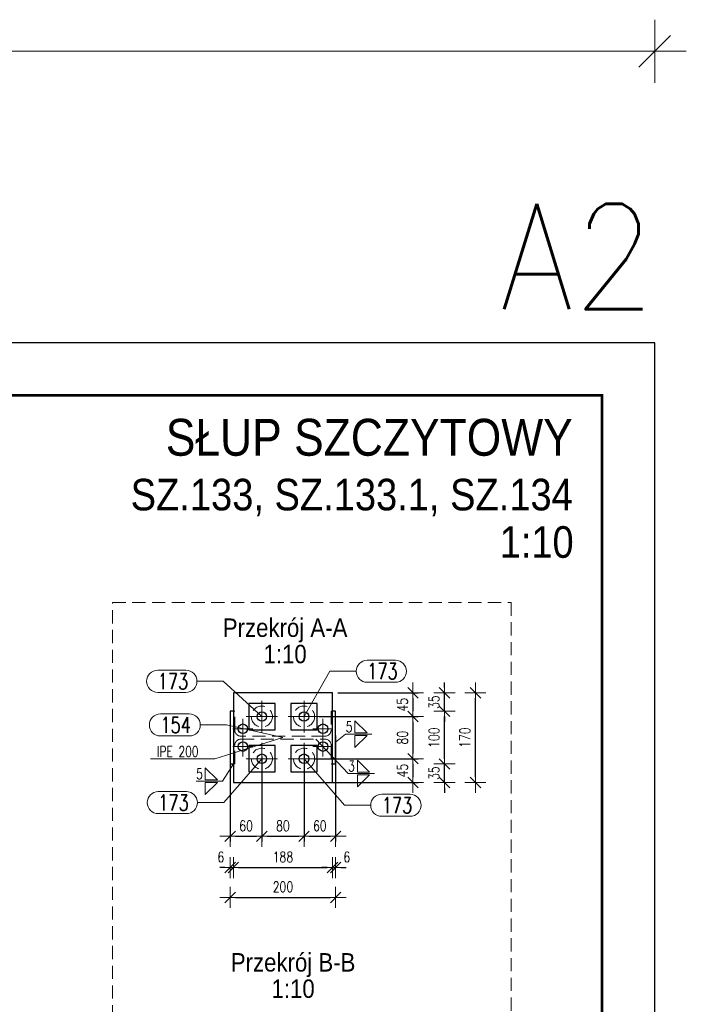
# Model space of a CAD drawing. Header units: millimetres. Extents: x -174 to 432, y 15234 to 15730.
# Tile 24 of 24: x 305 to 432, y 15529 to 15715. Entities that reach past the tile are written whole.
import ezdxf
from ezdxf.enums import TextEntityAlignment as Align

# ---------------------------------------------------------------- set-up
doc = ezdxf.new("R2010")
doc.units = ezdxf.units.MM
doc.header["$LTSCALE"] = 10
doc.linetypes.add('HIDDEN', pattern=[0.375, 0.25, -0.125])
doc.linetypes.add('MITTE', pattern=[2, 1.25, -0.25, 0.25, -0.25])
doc.layers.get('Defpoints').update_dxf_attribs({"color": 1})
doc.layers.add('_FORMATKA', color=8, linetype='Continuous', plot=False)
for name, color, linetype, lineweight in [('_RAMKA', 7, 'Continuous', 35), ('PS_DIM', 4, 'Continuous', 13), ('PS_Hidden', 2, 'HIDDEN', 9), ('PS_Mid', 5, 'MITTE', 15), ('PS_Pos', 1, 'Continuous', 15), ('PS_SOLID', 7, 'Continuous', 30), ('PS_TEXT', 3, 'Continuous', 18), ('PS_Weld', 1, 'Continuous', 9)]:
    doc.layers.add(name, color=color, linetype=linetype, lineweight=lineweight)
doc.styles.add('ARIAL', font='arial.ttf')
doc.styles.add('gil', font='txt', dxfattribs={"width": 0.9})
doc.styles.add('simplex', font='simplex.shx', dxfattribs={"width": 0.75})
doc.dimstyles.new('1_10_PRZ', dxfattribs={"dimtxt": 2, "dimasz": 1, "dimexe": 2, "dimexo": 5, "dimgap": 1, "dimtad": 1, "dimdec": 0, "dimlfac": 10, "dimtxsty": 'simplex', "dimblk": 'dimznak', "dimcen": 2, "dimse1": 1, "dimse2": 1, "dimclrt": 3, "dimadec": 1, "dimazin": 0, "dimtfac": 1, "dimtdec": 0, "dimtix": 1, "dimtmove": 2, "dimatfit": 3, "dimldrblk": 'dim-grot', "dimfxl": 1, "dimarcsym": 0})
doc.dimstyles.new('1_10_SC', dxfattribs={"dimtxt": 2, "dimasz": 1, "dimexe": 1, "dimexo": 1, "dimgap": 1, "dimtad": 1, "dimdec": 0, "dimlfac": 10, "dimtxsty": 'simplex', "dimblk": 'dimznak', "dimcen": 2, "dimclrd": 256, "dimclre": 256, "dimclrt": 3, "dimadec": 1, "dimazin": 0, "dimtfac": 1, "dimtdec": 0, "dimtix": 1, "dimtmove": 2, "dimatfit": 3, "dimldrblk": 'dim-grot', "dimfxl": 1, "dimarcsym": 0})

# ---------------------------------------------------------------- blocks, each defined once
blk = doc.blocks.new('dimznak')
at = {"color": 0}
for points in [[(0, 2), (0, -2)], [(-2, 0), (2, 0)]]:
    blk.add_lwpolyline(points, dxfattribs=at)
at = {"color": 2}
blk.add_lwpolyline([(1, 1), (-1, -1)], dxfattribs=at)
blk = doc.blocks.new('*D165')
at = {"color": 252, "lineweight": -2, "transparency": 16777216}
blk.add_line((-591, 475.33), (-3, 475.33), dxfattribs=at)
at = {"layer": 'Defpoints', "color": 0, "transparency": 16777216}
for p in [(0, 475.33), (-594, 420), (0, 420)]:
    blk.add_point(p, dxfattribs=at)
at = {"color": 252, "lineweight": -2, "transparency": 16777216, "xscale": 3, "yscale": 3, "zscale": 3, "rotation": 180}
blk.add_blockref('dimznak', (-594, 475.33), dxfattribs=at)
at = {"color": 252, "lineweight": -2, "transparency": 16777216, "xscale": 3, "yscale": 3, "zscale": 3}
blk.add_blockref('dimznak', (0, 475.33), dxfattribs=at)
at = {"color": 252, "transparency": 16777216, "insert": (-297, 485.83), "char_height": 15, "attachment_point": 5, "style": 'simplex'}
blk.add_mtext('594', dxfattribs=at)
blk = doc.blocks.new('dim-grot')
blk.add_hatch(color=256).paths.add_polyline_path([(0, 0), (-2, 0.5), (-2, -0.5)])
blk.add_lwpolyline([(0, 0), (-2, 0.5), (-2, -0.5), (0, 0)])
blk = doc.blocks.new('Tytuł rysunku')
at = {"layer": 'PS_TEXT', "style": 'ARIAL', "flags": 4}
for tag, height, p in [('TYTUŁ1', 7, (-61.19, -9.34)), ('TYTUŁ2', 6, (-61.19, -19.72)), ('SKALA', 6, (-61.19, -28.72))]:
    blk.add_attdef(tag, text='', height=height, dxfattribs=at).set_placement(p, align=Align.MIDDLE_CENTER)
blk = doc.blocks.new('*D170')
at = {"layer": 'Defpoints', "color": 0, "transparency": 16777216}
for p in [(345.17, 15574.13), (365.17, 15574.13), (365.17, 15548.8)]:
    blk.add_point(p, dxfattribs=at)
at = {"layer": 'PS_DIM', "color": 0, "lineweight": -2, "transparency": 16777216}
blk.add_line((346.17, 15548.8), (364.17, 15548.8), dxfattribs=at)
at = {"layer": 'PS_DIM', "color": 0, "lineweight": -2, "transparency": 16777216, "rotation": 180}
blk.add_blockref('dimznak', (345.17, 15548.8), dxfattribs=at)
at = {"layer": 'PS_DIM', "color": 0, "lineweight": -2, "transparency": 16777216}
blk.add_blockref('dimznak', (365.17, 15548.8), dxfattribs=at)
at = {"layer": 'PS_DIM', "color": 3, "transparency": 16777216, "insert": (355.17, 15550.8), "char_height": 2, "attachment_point": 5, "style": 'simplex'}
blk.add_mtext('200', dxfattribs=at)
blk = doc.blocks.new('*D171')
at = {"layer": 'Defpoints', "color": 0, "transparency": 16777216}
for p in [(364.57, 15587.63), (391.7, 15587.63), (364.57, 15570.63)]:
    blk.add_point(p, dxfattribs=at)
at = {"layer": 'PS_DIM', "color": 0, "lineweight": -2, "transparency": 16777216}
blk.add_line((391.7, 15571.63), (391.7, 15586.63), dxfattribs=at)
for p, rotation in [((391.7, 15587.63), 90), ((391.7, 15570.63), 270)]:
    blk.add_blockref('dimznak', p, dxfattribs=dict(at, rotation=rotation))
at = {"layer": 'PS_DIM', "color": 3, "transparency": 16777216, "insert": (389.7, 15579.13), "char_height": 2, "attachment_point": 5, "rotation": 90, "style": 'simplex'}
blk.add_mtext('170', dxfattribs=at)
blk = doc.blocks.new('Przekrój')
at = {"layer": 'PS_DIM', "style": 'ARIAL', "flags": 4}
for tag, p in [('PRZEKRÓJ', (7.89, 7.75)), ('SKALA', (7.89, 1.75))]:
    blk.add_attdef(tag, text='', height=3.5, dxfattribs=at).set_placement(p, align=Align.MIDDLE_CENTER)
blk = doc.blocks.new('*D172')
at = {"layer": 'Defpoints', "color": 0, "transparency": 16777216}
for p in [(364.57, 15587.63), (361.07, 15583.13), (379.85, 15583.13)]:
    blk.add_point(p, dxfattribs=at)
at = {"layer": 'PS_DIM', "lineweight": -2, "transparency": 16777216}
for p, q in [((365.57, 15587.63), (380.85, 15587.63)), ((379.85, 15586.63), (379.85, 15584.13)), ((362.07, 15583.13), (380.85, 15583.13))]:
    blk.add_line(p, q, dxfattribs=at)
for p, rotation in [((379.85, 15587.63), 90), ((379.85, 15583.13), 270)]:
    blk.add_blockref('dimznak', p, dxfattribs=dict(at, rotation=rotation))
at = {"layer": 'PS_DIM', "color": 3, "transparency": 16777216, "insert": (377.85, 15585.38), "char_height": 2, "attachment_point": 5, "rotation": 90, "style": 'simplex'}
blk.add_mtext('45', dxfattribs=at)
blk = doc.blocks.new('*D173')
at = {"layer": 'Defpoints', "color": 0, "transparency": 16777216}
for p in [(361.07, 15583.13), (360.07, 15575.13), (379.85, 15575.13)]:
    blk.add_point(p, dxfattribs=at)
at = {"layer": 'PS_DIM', "lineweight": -2, "transparency": 16777216}
for p, q in [((362.07, 15583.13), (380.85, 15583.13)), ((379.85, 15582.13), (379.85, 15576.13)), ((361.07, 15575.13), (380.85, 15575.13))]:
    blk.add_line(p, q, dxfattribs=at)
for p, rotation in [((379.85, 15583.13), 90), ((379.85, 15575.13), 270)]:
    blk.add_blockref('dimznak', p, dxfattribs=dict(at, rotation=rotation))
at = {"layer": 'PS_DIM', "color": 3, "transparency": 16777216, "insert": (377.85, 15579.13), "char_height": 2, "attachment_point": 5, "rotation": 90, "style": 'simplex'}
blk.add_mtext('80', dxfattribs=at)
blk = doc.blocks.new('*D174')
at = {"layer": 'Defpoints', "color": 0, "transparency": 16777216}
for p in [(360.07, 15575.13), (363.23, 15570.63), (379.85, 15570.63)]:
    blk.add_point(p, dxfattribs=at)
at = {"layer": 'PS_DIM', "lineweight": -2, "transparency": 16777216}
for p, q in [((361.07, 15575.13), (380.85, 15575.13)), ((379.85, 15574.13), (379.85, 15571.63)), ((364.23, 15570.63), (380.85, 15570.63))]:
    blk.add_line(p, q, dxfattribs=at)
for p, rotation in [((379.85, 15575.13), 90), ((379.85, 15570.63), 270)]:
    blk.add_blockref('dimznak', p, dxfattribs=dict(at, rotation=rotation))
at = {"layer": 'PS_DIM', "color": 3, "transparency": 16777216, "insert": (377.85, 15572.88), "char_height": 2, "attachment_point": 5, "rotation": 90, "style": 'simplex'}
blk.add_mtext('45', dxfattribs=at)
blk = doc.blocks.new('*D175')
at = {"layer": 'Defpoints', "color": 0, "transparency": 16777216}
for p in [(365.17, 15574.13), (385.83, 15574.13), (363.23, 15570.63)]:
    blk.add_point(p, dxfattribs=at)
at = {"layer": 'PS_DIM', "color": 0, "lineweight": -2, "transparency": 16777216}
for p, q in [((385.83, 15575.13), (385.83, 15576.13)), ((385.83, 15570.63), (385.83, 15574.13)), ((385.83, 15569.63), (385.83, 15568.63))]:
    blk.add_line(p, q, dxfattribs=at)
for p, rotation in [((385.83, 15574.13), 270), ((385.83, 15570.63), 90)]:
    blk.add_blockref('dimznak', p, dxfattribs=dict(at, rotation=rotation))
at = {"layer": 'PS_DIM', "color": 3, "transparency": 16777216, "insert": (383.83, 15572.38), "char_height": 2, "attachment_point": 5, "rotation": 90, "style": 'simplex'}
blk.add_mtext('35', dxfattribs=at)
blk = doc.blocks.new('*D176')
at = {"layer": 'Defpoints', "color": 0, "transparency": 16777216}
for p in [(365.17, 15584.13), (385.83, 15584.13), (365.17, 15574.13)]:
    blk.add_point(p, dxfattribs=at)
at = {"layer": 'PS_DIM', "color": 0, "lineweight": -2, "transparency": 16777216}
blk.add_line((385.83, 15575.13), (385.83, 15583.13), dxfattribs=at)
for p, rotation in [((385.83, 15584.13), 90), ((385.83, 15574.13), 270)]:
    blk.add_blockref('dimznak', p, dxfattribs=dict(at, rotation=rotation))
at = {"layer": 'PS_DIM', "color": 3, "transparency": 16777216, "insert": (383.83, 15579.13), "char_height": 2, "attachment_point": 5, "rotation": 90, "style": 'simplex'}
blk.add_mtext('100', dxfattribs=at)
blk = doc.blocks.new('*D177')
at = {"layer": 'Defpoints', "color": 0, "transparency": 16777216}
for p in [(363.67, 15587.63), (385.83, 15587.63), (365.17, 15584.13)]:
    blk.add_point(p, dxfattribs=at)
at = {"layer": 'PS_DIM', "color": 0, "lineweight": -2, "transparency": 16777216}
for p, q in [((385.83, 15588.63), (385.83, 15589.63)), ((385.83, 15584.13), (385.83, 15587.63)), ((385.83, 15583.13), (385.83, 15582.13))]:
    blk.add_line(p, q, dxfattribs=at)
for p, rotation in [((385.83, 15587.63), 270), ((385.83, 15584.13), 90)]:
    blk.add_blockref('dimznak', p, dxfattribs=dict(at, rotation=rotation))
at = {"layer": 'PS_DIM', "color": 3, "transparency": 16777216, "insert": (383.83, 15585.88), "char_height": 2, "attachment_point": 5, "rotation": 90, "style": 'simplex'}
blk.add_mtext('35', dxfattribs=at)
blk = doc.blocks.new('*D178')
at = {"layer": 'Defpoints', "color": 0, "transparency": 16777216}
for p in [(345.17, 15577.97), (351.17, 15576.57), (351.17, 15560.4)]:
    blk.add_point(p, dxfattribs=at)
at = {"layer": 'PS_DIM', "lineweight": -2, "transparency": 16777216}
for p, q in [((345.17, 15576.97), (345.17, 15559.4)), ((351.17, 15575.57), (351.17, 15559.4)), ((346.17, 15560.4), (350.17, 15560.4))]:
    blk.add_line(p, q, dxfattribs=at)
at = {"layer": 'PS_DIM', "lineweight": -2, "transparency": 16777216, "rotation": 180}
blk.add_blockref('dimznak', (345.17, 15560.4), dxfattribs=at)
at = {"layer": 'PS_DIM', "lineweight": -2, "transparency": 16777216}
blk.add_blockref('dimznak', (351.17, 15560.4), dxfattribs=at)
at = {"layer": 'PS_DIM', "color": 3, "transparency": 16777216, "insert": (348.17, 15562.4), "char_height": 2, "attachment_point": 5, "style": 'simplex'}
blk.add_mtext('60', dxfattribs=at)
blk = doc.blocks.new('*D179')
at = {"layer": 'Defpoints', "color": 0, "transparency": 16777216}
for p in [(359.17, 15578.13), (351.17, 15576.57), (359.17, 15560.4)]:
    blk.add_point(p, dxfattribs=at)
at = {"layer": 'PS_DIM', "lineweight": -2, "transparency": 16777216}
for p, q in [((359.17, 15577.13), (359.17, 15559.4)), ((351.17, 15575.57), (351.17, 15559.4)), ((352.17, 15560.4), (358.17, 15560.4))]:
    blk.add_line(p, q, dxfattribs=at)
at = {"layer": 'PS_DIM', "lineweight": -2, "transparency": 16777216, "rotation": 180}
blk.add_blockref('dimznak', (351.17, 15560.4), dxfattribs=at)
at = {"layer": 'PS_DIM', "lineweight": -2, "transparency": 16777216}
blk.add_blockref('dimznak', (359.17, 15560.4), dxfattribs=at)
at = {"layer": 'PS_DIM', "color": 3, "transparency": 16777216, "insert": (355.17, 15562.4), "char_height": 2, "attachment_point": 5, "style": 'simplex'}
blk.add_mtext('80', dxfattribs=at)
blk = doc.blocks.new('*D180')
at = {"layer": 'Defpoints', "color": 0, "transparency": 16777216}
for p in [(365.17, 15580.54), (359.17, 15578.13), (365.17, 15560.4)]:
    blk.add_point(p, dxfattribs=at)
at = {"layer": 'PS_DIM', "lineweight": -2, "transparency": 16777216}
for p, q in [((365.17, 15579.54), (365.17, 15559.4)), ((359.17, 15577.13), (359.17, 15559.4)), ((360.17, 15560.4), (364.17, 15560.4))]:
    blk.add_line(p, q, dxfattribs=at)
at = {"layer": 'PS_DIM', "lineweight": -2, "transparency": 16777216, "rotation": 180}
blk.add_blockref('dimznak', (359.17, 15560.4), dxfattribs=at)
at = {"layer": 'PS_DIM', "lineweight": -2, "transparency": 16777216}
blk.add_blockref('dimznak', (365.17, 15560.4), dxfattribs=at)
at = {"layer": 'PS_DIM', "color": 3, "transparency": 16777216, "insert": (362.17, 15562.4), "char_height": 2, "attachment_point": 5, "style": 'simplex'}
blk.add_mtext('60', dxfattribs=at)
blk = doc.blocks.new('*D181')
at = {"layer": 'Defpoints', "color": 0, "transparency": 16777216}
for p in [(345.17, 15575.91), (345.77, 15575.91), (345.77, 15554.47)]:
    blk.add_point(p, dxfattribs=at)
at = {"layer": 'PS_DIM', "color": 0, "lineweight": -2, "transparency": 16777216}
for p, q in [((344.17, 15554.47), (343.17, 15554.47)), ((345.17, 15554.47), (345.77, 15554.47)), ((346.77, 15554.47), (347.77, 15554.47))]:
    blk.add_line(p, q, dxfattribs=at)
blk.add_blockref('dimznak', (345.17, 15554.47), dxfattribs=at)
at = {"layer": 'PS_DIM', "color": 0, "lineweight": -2, "transparency": 16777216, "rotation": 180}
blk.add_blockref('dimznak', (345.77, 15554.47), dxfattribs=at)
at = {"layer": 'PS_DIM', "color": 3, "transparency": 16777216, "insert": (343.39, 15556.47), "char_height": 2, "attachment_point": 5, "style": 'simplex'}
blk.add_mtext('6', dxfattribs=at)
blk = doc.blocks.new('*D182')
at = {"layer": 'Defpoints', "color": 0, "transparency": 16777216}
for p in [(364.57, 15579.96), (345.77, 15575.91), (364.57, 15554.47)]:
    blk.add_point(p, dxfattribs=at)
at = {"layer": 'PS_DIM', "color": 0, "lineweight": -2, "transparency": 16777216}
blk.add_line((346.77, 15554.47), (363.57, 15554.47), dxfattribs=at)
at = {"layer": 'PS_DIM', "color": 0, "lineweight": -2, "transparency": 16777216, "rotation": 180}
blk.add_blockref('dimznak', (345.77, 15554.47), dxfattribs=at)
at = {"layer": 'PS_DIM', "color": 0, "lineweight": -2, "transparency": 16777216}
blk.add_blockref('dimznak', (364.57, 15554.47), dxfattribs=at)
at = {"layer": 'PS_DIM', "color": 3, "transparency": 16777216, "insert": (355.17, 15556.47), "char_height": 2, "attachment_point": 5, "style": 'simplex'}
blk.add_mtext('188', dxfattribs=at)
blk = doc.blocks.new('*D183')
at = {"layer": 'Defpoints', "color": 0, "transparency": 16777216}
for p in [(364.57, 15579.96), (365.17, 15579.96), (365.17, 15554.47)]:
    blk.add_point(p, dxfattribs=at)
at = {"layer": 'PS_DIM', "color": 0, "lineweight": -2, "transparency": 16777216}
for p, q in [((363.57, 15554.47), (362.57, 15554.47)), ((364.57, 15554.47), (365.17, 15554.47)), ((366.17, 15554.47), (367.17, 15554.47))]:
    blk.add_line(p, q, dxfattribs=at)
blk.add_blockref('dimznak', (364.57, 15554.47), dxfattribs=at)
at = {"layer": 'PS_DIM', "color": 0, "lineweight": -2, "transparency": 16777216, "rotation": 180}
blk.add_blockref('dimznak', (365.17, 15554.47), dxfattribs=at)
at = {"layer": 'PS_DIM', "color": 3, "transparency": 16777216, "insert": (367.31, 15556.47), "char_height": 2, "attachment_point": 5, "style": 'simplex'}
blk.add_mtext('6', dxfattribs=at)
blk = doc.blocks.new('*X334')
at = {"color": 1}
for p, q in [((331.93, 15583.65), (337.39, 15583.65)), ((339.49, 15581.55), (344.49, 15581.55)), ((355.17, 15579.13), (344.49, 15581.55)), ((331.93, 15579.45), (337.39, 15579.45))]:
    blk.add_line(p, q, dxfattribs=at)
for centre, start, end in [((331.93, 15581.55), 90, 270), ((337.39, 15581.55), 270, 90)]:
    blk.add_arc(centre, 2.1, start, end, dxfattribs=at)
at = {"color": 2, "style": 'simplex', "width": 0.75}
blk.add_text('154', height=3, dxfattribs=at).set_placement((331.93, 15580.05))
blk = doc.blocks.new('*X335')
at = {"color": 1}
for p in [(355.17, 15579.13), (330.01, 15575.1)]:
    blk.add_line(p, (342.26, 15575.1), dxfattribs=at)
at = {"color": 3, "style": 'simplex', "width": 0.75}
blk.add_text('IPE 200 ', height=2, dxfattribs=at).set_placement((331.21, 15575.5))
blk = doc.blocks.new('*X336')
at = {"color": 1}
for p, q in [((351.17, 15575.13), (343.96, 15566.8)), ((331.51, 15568.9), (336.86, 15568.9)), ((338.96, 15566.8), (343.96, 15566.8)), ((331.51, 15564.7), (336.86, 15564.7))]:
    blk.add_line(p, q, dxfattribs=at)
for centre, start, end in [((331.51, 15566.8), 90, 270), ((336.86, 15566.8), 270, 90)]:
    blk.add_arc(centre, 2.1, start, end, dxfattribs=at)
at = {"color": 2, "style": 'simplex', "width": 0.75}
blk.add_text('173', height=3, dxfattribs=at).set_placement((331.51, 15565.3))
blk = doc.blocks.new('*X337')
at = {"color": 1}
for p, q in [((371.16, 15593.85), (376.51, 15593.85)), ((359.17, 15583.13), (364.06, 15591.75)), ((364.06, 15591.75), (369.06, 15591.75)), ((371.16, 15589.65), (376.51, 15589.65))]:
    blk.add_line(p, q, dxfattribs=at)
for centre, start, end in [((371.16, 15591.75), 90, 270), ((376.51, 15591.75), 270, 90)]:
    blk.add_arc(centre, 2.1, start, end, dxfattribs=at)
at = {"color": 2, "style": 'simplex', "width": 0.75}
blk.add_text('173', height=3, dxfattribs=at).set_placement((371.16, 15590.25))
blk = doc.blocks.new('*X338')
at = {"color": 1}
for p, q in [((331.41, 15591.93), (336.76, 15591.93)), ((338.86, 15589.83), (343.86, 15589.83)), ((351.17, 15583.13), (343.86, 15589.83)), ((331.41, 15587.73), (336.76, 15587.73))]:
    blk.add_line(p, q, dxfattribs=at)
for centre, start, end in [((331.41, 15589.83), 90, 270), ((336.76, 15589.83), 270, 90)]:
    blk.add_arc(centre, 2.1, start, end, dxfattribs=at)
at = {"color": 2, "style": 'simplex', "width": 0.75}
blk.add_text('173', height=3, dxfattribs=at).set_placement((331.41, 15588.33))
blk = doc.blocks.new('*X339')
at = {"color": 1}
for p, q in [((359.17, 15575.13), (366.83, 15566.3)), ((373.93, 15568.4), (379.29, 15568.4)), ((366.83, 15566.3), (371.83, 15566.3)), ((373.93, 15564.2), (379.29, 15564.2))]:
    blk.add_line(p, q, dxfattribs=at)
for centre, start, end in [((373.93, 15566.3), 90, 270), ((379.29, 15566.3), 270, 90)]:
    blk.add_arc(centre, 2.1, start, end, dxfattribs=at)
at = {"color": 2, "style": 'simplex', "width": 0.75}
blk.add_text('173', height=3, dxfattribs=at).set_placement((373.93, 15564.8))
blk = doc.blocks.new('*X340')
at = {"color": 3}
for p, q in [((342.74, 15571.1), (340.44, 15573.4)), ((340.44, 15573.4), (340.44, 15571.1)), ((340.44, 15571.1), (342.74, 15571.1)), ((340.44, 15570.64), (342.74, 15570.64)), ((342.74, 15570.64), (340.44, 15568.34)), ((340.44, 15568.34), (340.44, 15570.64))]:
    blk.add_line(p, q, dxfattribs=at)
at = {"color": 9}
for p in [(345.77, 15574.13), (338.69, 15570.87)]:
    blk.add_line(p, (343.69, 15570.87), dxfattribs=at)
at = {"color": 2, "style": 'simplex', "width": 0.75}
blk.add_text('5', height=2, dxfattribs=at).set_placement((338.69, 15571.27))
blk = doc.blocks.new('*X341')
at = {"color": 3}
for p, q in [((371.13, 15580.03), (368.83, 15582.33)), ((368.83, 15582.33), (368.83, 15580.03)), ((368.83, 15580.03), (371.13, 15580.03)), ((368.83, 15579.57), (371.13, 15579.57)), ((371.13, 15579.57), (368.83, 15577.27)), ((368.83, 15577.27), (368.83, 15579.57))]:
    blk.add_line(p, q, dxfattribs=at)
at = {"color": 9}
for p, q in [((365.17, 15578.25), (367.07, 15579.8)), ((367.07, 15579.8), (372.07, 15579.8))]:
    blk.add_line(p, q, dxfattribs=at)
at = {"color": 2, "style": 'simplex', "width": 0.75}
blk.add_text('5', height=2, dxfattribs=at).set_placement((367.07, 15580.2))
blk = doc.blocks.new('*X342')
at = {"color": 9}
for p, q in [((361.42, 15578.85), (367.54, 15572.33)), ((367.54, 15572.33), (372.54, 15572.33))]:
    blk.add_line(p, q, dxfattribs=at)
at = {"color": 3}
for p, q in [((371.59, 15572.56), (369.29, 15574.86)), ((369.29, 15574.86), (369.29, 15572.56)), ((369.29, 15572.56), (371.59, 15572.56)), ((369.29, 15572.1), (371.59, 15572.1)), ((371.59, 15572.1), (369.29, 15569.8)), ((369.29, 15569.8), (369.29, 15572.1))]:
    blk.add_line(p, q, dxfattribs=at)
at = {"color": 2, "style": 'simplex', "width": 0.75}
blk.add_text('3', height=2, dxfattribs=at).set_placement((367.54, 15572.73))
blk = doc.blocks.new('*U160')
at = {"layer": '_FORMATKA', "lineweight": -3}
blk.add_lwpolyline([(-594, 0), (0, 0), (0, 420), (-594, 420)], close=True, dxfattribs=at)
at = {"layer": '_RAMKA', "lineweight": -3, "const_width": 0.5}
blk.add_lwpolyline([(-564, 10), (-10, 10), (-10, 410), (-564, 410)], close=True, dxfattribs=at)
at = {"layer": '_FORMATKA', "lineweight": -3, "style": 'simplex', "width": 0.9}
blk.add_text('A2', height=20, dxfattribs=at).set_placement((0, 426.35), align=Align.RIGHT)
dim = blk.add_linear_dim(base=(0, 475.33), p1=(-594, 420), p2=(0, 420), dimstyle='1_10_PRZ', override={"dimscale": 3, "dimtxt": 5, "dimlfac": 1, "dimclrd": 252, "dimclrt": 252})
dim.commit()
dim.dimension.update_dxf_attribs({"geometry": '*D165', "text_midpoint": (-297, 485.83)})

msp = doc.modelspace()

# ---------------------------------------------------------------- linework, layer by layer
at = {"layer": 'PS_Hidden', "color": 2, "linetype": 'HIDDEN', "extrusion": (0, 1, 2.22045e-16)}
for p, q in [((346.02, 15584.13), (345.77, 15584.13)), ((346.02, 15580.61), (346.02, 15584.13)), ((364.57, 15584.13), (364.32, 15584.13)), ((364.32, 15584.13), (364.32, 15580.61)), ((363.12, 15579.41), (347.22, 15579.41)), ((347.22, 15578.85), (363.12, 15578.85)), ((346.02, 15574.13), (346.02, 15577.65)), ((364.32, 15577.65), (364.32, 15574.13)), ((345.77, 15574.13), (346.02, 15574.13)), ((364.32, 15574.13), (364.57, 15574.13))]:
    msp.add_line(p, q, dxfattribs=at)
at = {"layer": 'PS_Hidden'}
msp.add_lwpolyline([(322.83, 15604.79), (398.45, 15604.79), (398.45, 15477.08), (322.83, 15477.08)], close=True, dxfattribs=at)
for centre in [(351.17, 15583.13), (359.17, 15583.13), (351.17, 15575.13), (359.17, 15575.13)]:
    msp.add_circle(centre, 2, dxfattribs=at)
at = {"layer": 'PS_Hidden', "color": 2, "linetype": 'HIDDEN'}
for centre, start, end in [((347.22, 15580.61), 180, 270), ((363.12, 15580.61), 270, 0), ((347.22, 15577.65), 90, 180), ((363.12, 15577.65), 0, 90)]:
    msp.add_arc(centre, 1.2, start, end, dxfattribs=at)
at = {"layer": 'PS_Mid', "color": 5, "linetype": 'MITTE', "extrusion": (0, 1, 2.22045e-16)}
for p, q in [((351.17, 15586.13), (351.17, 15580.13)), ((359.17, 15586.13), (359.17, 15580.13)), ((351.17, 15585.03), (351.17, 15581.23)), ((351.17, 15585.03), (351.17, 15581.23)), ((359.17, 15585.03), (359.17, 15581.23)), ((359.17, 15585.03), (359.17, 15581.23)), ((347.57, 15582.73), (347.57, 15578.93)), ((354.17, 15583.13), (348.17, 15583.13)), ((353.07, 15583.13), (349.27, 15583.13)), ((353.07, 15583.13), (349.27, 15583.13)), ((362.17, 15583.13), (356.17, 15583.13)), ((361.07, 15583.13), (357.27, 15583.13)), ((361.07, 15583.13), (357.27, 15583.13)), ((362.77, 15582.73), (362.77, 15578.93)), ((349.47, 15580.83), (345.67, 15580.83)), ((364.67, 15580.83), (360.87, 15580.83)), ((347.57, 15579.33), (347.57, 15575.53)), ((351.17, 15578.13), (351.17, 15572.13)), ((359.17, 15578.13), (359.17, 15572.13)), ((362.77, 15579.33), (362.77, 15575.53)), ((349.47, 15577.43), (345.67, 15577.43)), ((351.17, 15577.03), (351.17, 15573.23)), ((351.17, 15577.03), (351.17, 15573.23)), ((359.17, 15577.03), (359.17, 15573.23)), ((359.17, 15577.03), (359.17, 15573.23)), ((364.67, 15577.43), (360.87, 15577.43)), ((354.17, 15575.13), (348.17, 15575.13)), ((353.07, 15575.13), (349.27, 15575.13)), ((353.07, 15575.13), (349.27, 15575.13)), ((362.17, 15575.13), (356.17, 15575.13)), ((361.07, 15575.13), (357.27, 15575.13)), ((361.07, 15575.13), (357.27, 15575.13))]:
    msp.add_line(p, q, dxfattribs=at)
at = {"layer": 'PS_SOLID', "color": 7, "linetype": 'Continuous', "extrusion": (0, 1, 2.22045e-16)}
for p, q in [((347.57, 15587.63), (345.77, 15587.63)), ((345.77, 15587.63), (345.77, 15570.63)), ((351.17, 15587.63), (347.57, 15587.63)), ((359.17, 15587.63), (351.17, 15587.63)), ((362.77, 15587.63), (359.17, 15587.63)), ((364.57, 15587.63), (362.77, 15587.63)), ((364.57, 15570.63), (364.57, 15587.63)), ((351.17, 15585.63), (348.67, 15585.63)), ((348.67, 15585.63), (348.67, 15580.63)), ((353.67, 15585.63), (351.17, 15585.63)), ((353.67, 15580.63), (353.67, 15585.63)), ((359.17, 15585.63), (356.67, 15585.63)), ((356.67, 15585.63), (356.67, 15580.63)), ((361.67, 15585.63), (359.17, 15585.63)), ((361.67, 15580.63), (361.67, 15585.63)), ((345.77, 15584.13), (345.17, 15584.13)), ((345.17, 15584.13), (345.17, 15574.13)), ((365.17, 15584.13), (364.57, 15584.13)), ((365.17, 15574.13), (365.17, 15584.13)), ((348.67, 15580.63), (353.67, 15580.63)), ((356.67, 15580.63), (361.67, 15580.63)), ((351.17, 15577.63), (348.67, 15577.63)), ((348.67, 15577.63), (348.67, 15572.63)), ((353.67, 15577.63), (351.17, 15577.63)), ((353.67, 15572.63), (353.67, 15577.63)), ((359.17, 15577.63), (356.67, 15577.63)), ((356.67, 15577.63), (356.67, 15572.63)), ((361.67, 15577.63), (359.17, 15577.63)), ((361.67, 15572.63), (361.67, 15577.63)), ((345.17, 15574.13), (345.77, 15574.13)), ((348.67, 15572.63), (353.67, 15572.63)), ((356.67, 15572.63), (361.67, 15572.63)), ((364.57, 15574.13), (365.17, 15574.13)), ((345.77, 15570.63), (364.57, 15570.63))]:
    msp.add_line(p, q, dxfattribs=at)
at = {"layer": 'PS_SOLID'}
for centre in [(351.17, 15583.13), (359.17, 15583.13), (347.57, 15580.83), (362.77, 15580.83), (347.57, 15577.43), (362.77, 15577.43), (351.17, 15575.13), (359.17, 15575.13)]:
    msp.add_circle(centre, 0.9, dxfattribs=at)

# ---------------------------------------------------------------- block references
ref = msp.add_blockref('Tytuł rysunku', (415.17, 15642))
ref.add_attrib('TYTUŁ1', 'SŁUP SZCZYTOWY', dxfattribs={"layer": 'PS_TEXT', "height": 7, "style": 'gil', "width": 0.9}).set_placement((410.17, 15632.66), align=Align.RIGHT)
ref.add_attrib('TYTUŁ2', 'SZ.133, SZ.133.1, SZ.134', dxfattribs={"layer": 'PS_TEXT', "height": 6, "style": 'gil', "width": 0.9}).set_placement((410.17, 15622.28), align=Align.RIGHT)
ref.add_attrib('SKALA', '1:10', dxfattribs={"layer": 'PS_TEXT', "height": 6, "style": 'gil', "width": 0.9}).set_placement((410.34, 15613.28), align=Align.RIGHT)
at = {"layer": 'PS_DIM'}
msp.add_blockref('*U160', (425.71, 15234.12), dxfattribs=at)
ref = msp.add_blockref('Przekrój', (347.69, 15589.46), dxfattribs=at)
ref.add_attrib('PRZEKRÓJ', 'Przekrój A-A', dxfattribs={"layer": 'PS_TEXT', "height": 3.5, "style": 'gil', "width": 0.9}).set_placement((355.58, 15597.21), align=Align.BOTTOM_CENTER)
ref.add_attrib('SKALA', '1:10', dxfattribs={"layer": 'PS_TEXT', "height": 3.5, "style": 'gil', "width": 0.9}).set_placement((355.58, 15592.21), align=Align.BOTTOM_CENTER)
ref = msp.add_blockref('Przekrój', (349.21, 15525.92), dxfattribs=at)
ref.add_attrib('PRZEKRÓJ', 'Przekrój B-B', dxfattribs={"layer": 'PS_TEXT', "height": 3.5, "style": 'gil', "width": 0.9}).set_placement((357.1, 15533.67), align=Align.BOTTOM_CENTER)
ref.add_attrib('SKALA', '1:10', dxfattribs={"layer": 'PS_TEXT', "height": 3.5, "style": 'gil', "width": 0.9}).set_placement((357.1, 15528.67), align=Align.BOTTOM_CENTER)
at = {"layer": 'PS_Pos'}
for name in ['*X337', '*X338', '*X334', '*X335', '*X336', '*X339']:
    msp.add_blockref(name, (0, 0), dxfattribs=at)
at = {"layer": 'PS_Weld'}
for name in ['*X341', '*X342', '*X340']:
    msp.add_blockref(name, (0, 0), dxfattribs=at)

# ---------------------------------------------------------------- dimensions: what is measured, and where the dimension line sits
at = {"layer": 'PS_DIM'}
for base, p1, p2, dimstyle, picture, middle in [((379.85, 15583.13), (364.57, 15587.63), (361.07, 15583.13), '1_10_SC', '*D172', (377.85, 15585.38)), ((385.83, 15587.63), (365.17, 15584.13), (363.67, 15587.63), '1_10_PRZ', '*D177', (383.83, 15585.88)), ((391.7, 15587.63), (364.57, 15570.63), (364.57, 15587.63), '1_10_PRZ', '*D171', (389.7, 15579.13)), ((385.83, 15584.13), (365.17, 15574.13), (365.17, 15584.13), '1_10_PRZ', '*D176', (383.83, 15579.13)), ((379.85, 15575.13), (361.07, 15583.13), (360.07, 15575.13), '1_10_SC', '*D173', (377.85, 15579.13)), ((379.85, 15570.63), (360.07, 15575.13), (363.23, 15570.63), '1_10_SC', '*D174', (377.85, 15572.88)), ((385.83, 15574.13), (363.23, 15570.63), (365.17, 15574.13), '1_10_PRZ', '*D175', (383.83, 15572.38))]:
    dim = msp.add_linear_dim(base=base, p1=p1, p2=p2, angle=90, dimstyle=dimstyle, dxfattribs=at)
    dim.commit()
    dim.dimension.update_dxf_attribs({"geometry": picture, "text_midpoint": middle})
for base, p1, p2, dimstyle, picture, middle in [((364.57, 15554.47), (345.77, 15575.91), (364.57, 15579.96), '1_10_PRZ', '*D182', (355.17, 15556.47)), ((365.17, 15560.4), (359.17, 15578.13), (365.17, 15580.54), '1_10_SC', '*D180', (362.17, 15562.4)), ((359.17, 15560.4), (351.17, 15576.57), (359.17, 15578.13), '1_10_SC', '*D179', (355.17, 15562.4)), ((351.17, 15560.4), (345.17, 15577.97), (351.17, 15576.57), '1_10_SC', '*D178', (348.17, 15562.4)), ((365.17, 15548.8), (345.17, 15574.13), (365.17, 15574.13), '1_10_PRZ', '*D170', (355.17, 15550.8))]:
    dim = msp.add_linear_dim(base=base, p1=p1, p2=p2, dimstyle=dimstyle, dxfattribs=at)
    dim.commit()
    dim.dimension.update_dxf_attribs({"geometry": picture, "text_midpoint": middle})
for base, p1, p2, picture, middle in [((365.17, 15554.47), (364.57, 15579.96), (365.17, 15579.96), '*D183', (367.31, 15556.47)), ((345.77, 15554.47), (345.17, 15575.91), (345.77, 15575.91), '*D181', (343.39, 15556.47))]:
    dim = msp.add_linear_dim(base=base, p1=p1, p2=p2, dimstyle='1_10_PRZ', dxfattribs=at)
    dim.commit()
    dim.dimension.update_dxf_attribs({"geometry": picture, "text_midpoint": middle, "dimtype": 128})

doc.saveas('drawing.dxf')
